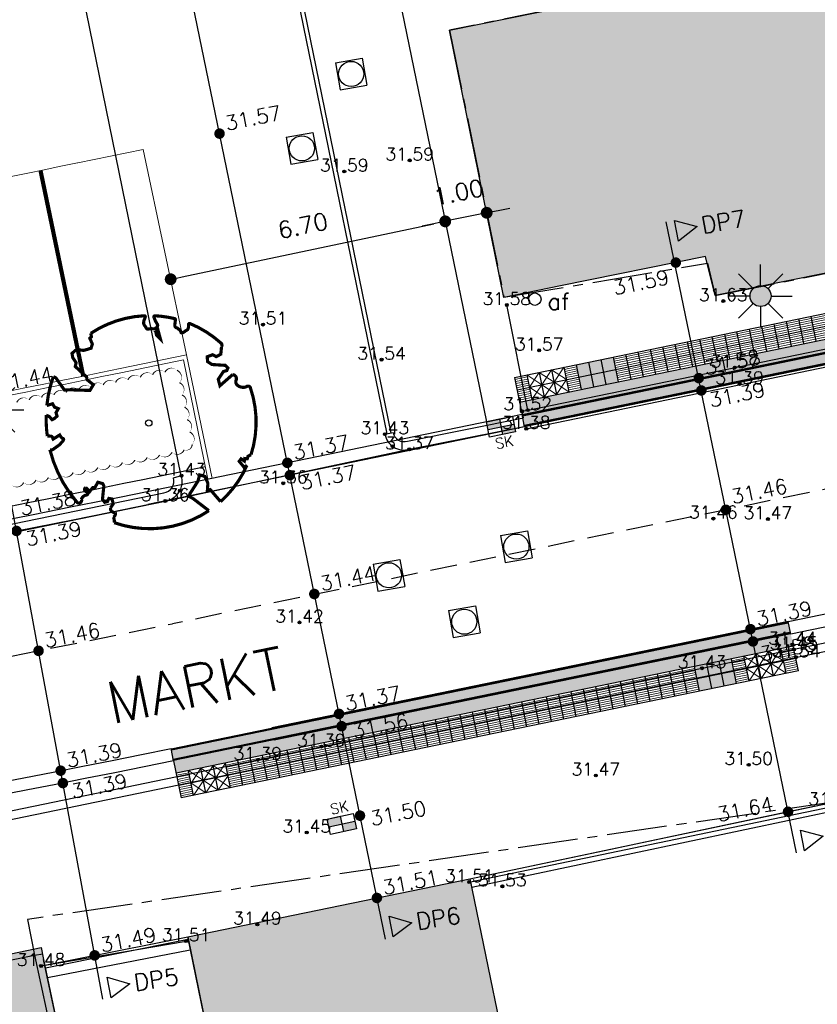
# Model space of a CAD drawing. Header units: metres. Extents: x 202952 to 203755, y 348879 to 349702.
# Tile 30 of 82: x 203264 to 203283, y 349342 to 349365. Entities that reach past the tile are written whole.
import ezdxf
from ezdxf.enums import TextEntityAlignment as Align

# ---------------------------------------------------------------- set-up
doc = ezdxf.new("R2010")
doc.units = ezdxf.units.M
for name, pattern in [('1-200 CENTER', [4.28625, 2.8575, -0.47625, 0.47625, -0.47625]), ('1-200 DASHDOT', [2.54, 1.27, -0.635, 0, -0.635]), ('1-200 HIDDEN', [0.9525, 0.635, -0.3175]), ('PH 1-1 STREEP', [2, 1, -1])]:
    doc.linetypes.add(name, pattern=pattern)
for name, color, linetype in [('bgt.onbegroeidterreindeel', 252, 'Continuous'), ('PH-BEST-BEBOUWING', 1, 'Continuous'), ('PH-BEST-BEBOUWING-ARCERING', 254, 'Continuous'), ('PH-BEST-KADASTRALE-GRENS', 240, '1-200 CENTER'), ('PH-BEST-STRAATNAAM-MAATVOERING', 7, 'Continuous'), ('PH-INM-HEKWERK', 6, '1-200 HEKWERK'), ('PH-INM-HOOGTE', 20, 'Continuous'), ('PH-INM-HOOGTEPUNT', 20, 'Continuous'), ('PH-INM-KANTVERHARDING', 253, 'Continuous'), ('PH-NIEUW BUSPERRON-ELLEMENTEN', 115, 'Continuous'), ('PH-NIEUW-AAND-DPROF', 1, 'Continuous'), ('PH-NIEUW-BAND-20-30', 115, 'Continuous'), ('PH-NIEUW-BLOKMARKERING BUSHALTE', 115, '1-200 HIDDEN'), ('PH-NIEUW-BUSPERRONBAND', 115, 'Continuous'), ('PH-NIEUW-HOOGTES', 170, 'Continuous'), ('PH-NIEUW-LICHTMAST-HOUT', 40, 'Continuous'), ('PH-NIEUW-LICHTMAST-KROMMAST', 40, 'Continuous'), ('PH-NIEUW-LICHTMAST-VERPLAATSEN', 40, 'Continuous'), ('PH-NIEUW-MAATVOERING', 2, 'Continuous'), ('PH-NIEUW-NATUURSTEEN-PLEIN', 115, 'Continuous'), ('PH-NIEUW-STRAATMEUBILAIR', 6, 'Continuous'), ('PH-ONTWERP-WEGAS', 2, '1-200 HIDDEN'), ('PH-RIO-KOLK', 7, 'Continuous'), ('PH-RIO-PUTRAND-AANBRENGEN', 7, 'Continuous')]:
    doc.layers.add(name, color=color, linetype=linetype)
for name, color, linetype, transparency in [('PH-BEST-INDACTIEF INGETEKEND', 35, '1-200 DASHDOT', 0.4), ('PH-NIEUW-AFSCHEIDING MATERIAAL PARKEERVAK', 115, 'PH 1-1 STREEP', 0.5), ('PH-NIEUW-BEPLANTING- OMRANDING', 115, 'Continuous', 0.5), ('PH-NIEUW-BEPLANTING-BOOM', 98, 'Continuous', 0.4), ('PH-NIEUW-BEPLANTING-HAAG', 115, '1-200 BLOKHAAG', 0.5)]:
    doc.layers.add(name, color=color, linetype=linetype, transparency=transparency)
for name, color, linetype, lineweight in [('PH-NIEUW-AFSCHEIDING PARKEERVAK MAATVOERING', 115, 'Continuous', 5), ('PH-NIEUW-GELEIDELIJNTEGELS', 115, 'Continuous', 13), ('PH-NIEUW-OPSLUITBAND-10', 115, 'Continuous', 18), ('PH-NIEUW-OPSLUITBAND-6', 115, 'Continuous', 30)]:
    doc.layers.add(name, color=color, linetype=linetype, lineweight=lineweight)
doc.styles.add('1-200', font='romans.shx', dxfattribs={"height": 0.4})
doc.styles.add('ISO', font='ISO')
doc.styles.add('RDL_MAATVOERING', font='romans.shx')
doc.styles.add('ROMANS', font='romans.shx')
doc.linetypes.add('1-200 BLOKHAAG', pattern='A,0,-0.035,[1,Gras.shx,S=5,R=0,X=0,Y=0.0025],-0.475', length=0.51)
doc.linetypes.add('1-200 HEKWERK', pattern='A,1.5,-0.4,["X",ROMANS,S=0.24,R=0,X=-0.275,Y=-0.12],-0.05', length=1.95)
doc.dimstyles.new('BEMATING200', dxfattribs={"dimtxt": 0.4, "dimasz": 0.28, "dimexe": 0.5, "dimexo": 0.1, "dimgap": 0.4, "dimtad": 1, "dimlfac": -0.1, "dimzin": 0, "dimdsep": 46, "dimtxsty": '1-200', "dimblk": 'DOT', "dimcen": 0.09, "dimclrd": 8, "dimclre": 8, "dimclrt": 256, "dimadec": 3, "dimazin": 0, "dimtfac": 1, "dimtmove": 2, "dimatfit": 3, "dimfxl": 1, "dimtolj": 1, "dimtzin": 0, "dimarcsym": 0})

# ---------------------------------------------------------------- blocks, each defined once
blk = doc.blocks.new('A$C6E307431')
blk.add_hatch(color=256).paths.add_polyline_path([(0.679, 0.51, 1), (0.821, 0.99, 1)])
at = {"color": 9, "flags": 128}
for points in [[(0.75, 1), (0.75, 1.5)], [(0.573, 0.927), (0.22, 1.28)], [(0.927, 0.927), (1.28, 1.28)], [(0.5, 0.75), (0, 0.75)], [(1, 0.75), (1.5, 0.75)], [(0.573, 0.573), (0.22, 0.22)], [(0.75, 0.5), (0.75, 0)], [(0.927, 0.573), (1.28, 0.22)]]:
    blk.add_lwpolyline(points, dxfattribs=at)
at = {"color": 9}
blk.add_circle((0.75, 0.75), 0.25, dxfattribs=at)
blk = doc.blocks.new('*U22')
at = {"const_width": 0.03}
blk.add_lwpolyline([(0.0865, 0.9424), (0.0882, 0.9444), (0.0899, 0.9462), (0.0915, 0.9478), (0.093, 0.9493), (0.0945, 0.9508), (0.096, 0.9523), (0.0974, 0.9539), (0.0989, 0.9558), (0.1003, 0.9579), (0.1016, 0.9604), (0.1026, 0.9635), (0.1033, 0.9672), (0.1035, 0.9716), (0.103, 0.9769), (0.1018, 0.9832), (0.0951, 1.0069, -0.52938), (0.1058, 1.0198, -0.087139), (0.4437, 0.9249, -0.372341), (0.4569, 0.8945), (0.4708, 0.8238), (0.436, 0.7892), (0.3984, 0.7971), (0.3534, 0.7633), (0.3706, 0.7205), (0.4172, 0.7055), (0.5424, 0.7342), (0.5729, 0.7174), (0.5699, 0.6905), (0.5414, 0.6729), (0.5154, 0.5883), (0.5486, 0.534), (0.6336, 0.6693, -0.504641), (0.6812, 0.6279, 0.331948), (0.7087, 0.5842, 0.282008), (0.7986, 0.6008), (0.7914, 0.597, -0.512156), (0.8325, 0.5967, -0.16076), (1.0189, -0.0112), (0.9955, -0.0338), (0.9953, -0.0588), (0.9724, -0.063), (0.9752, -0.0876), (0.9396, -0.0761), (0.9288, -0.1038), (0.9728, -0.1331), (0.9865, -0.1439), (1.0107, -0.1198, -0.106371), (0.8681, -0.5221), (0.7411, -0.4402), (0.7175, -0.4564), (0.7025, -0.389), (0.6572, -0.3347), (0.6047, -0.3352), (0.6059, -0.398), (0.5661, -0.5355), (0.5721, -0.5618), (0.601, -0.5659), (0.786, -0.6366, -0.236298), (-0.045, -1.0027, 0.159625), (-0.0694, -0.954, 0.350802), (-0.063, -0.9056, -0.504641), (-0.12, -0.8786), (-0.1061, -0.834), (-0.1295, -0.7925), (-0.1603, -0.7956), (-0.165, -0.8288), (-0.1884, -0.8423), (-0.2161, -0.8211), (-0.24, -0.695), (-0.2582, -0.6767), (-0.3044, -0.6782), (-0.3172, -0.733), (-0.3361, -0.7389), (-0.3538, -0.7846), (-0.4007, -0.7595, 0.733583), (-0.3835, -0.7945, -0.861625), (-0.374, -0.8255, 0.279978), (-0.4086, -0.8785), (-0.4072, -0.8805, -0.827056), (-0.4416, -0.9165, -0.116774), (-0.8304, -0.5113), (-0.8229, -0.5098), (-0.8167, -0.5081), (-0.8118, -0.5062), (-0.8079, -0.504), (-0.8049, -0.5018), (-0.8026, -0.4995), (-0.8009, -0.4972), (-0.7535, -0.4368), (-0.7525, -0.4347), (-0.7517, -0.4327), (-0.751, -0.4307), (-0.7503, -0.4287), (-0.7497, -0.4266), (-0.7489, -0.4245), (-0.7481, -0.4222), (-0.747, -0.4198), (-0.7457, -0.4171), (-0.7443, -0.4142), (-0.7427, -0.4112), (-0.741, -0.408), (-0.7394, -0.4048), (-0.7378, -0.4015), (-0.7364, -0.3982), (-0.7352, -0.3949), (-0.7342, -0.3918), (-0.7335, -0.3887), (-0.7331, -0.3858), (-0.733, -0.3831), (-0.7332, -0.3807), (-0.7336, -0.3786), (-0.7343, -0.3768), (-0.7353, -0.3754), (-0.7365, -0.3745), (-0.738, -0.3738), (-0.7397, -0.3735), (-0.7416, -0.3732), (-0.7436, -0.3731), (-0.7458, -0.3729), (-0.7481, -0.3725), (-0.7504, -0.372), (-0.7528, -0.3711), (-0.7552, -0.37), (-0.7577, -0.3686), (-0.7602, -0.367), (-0.7627, -0.3652), (-0.7653, -0.3633), (-0.7679, -0.3612), (-0.7706, -0.3591), (-0.7733, -0.357), (-0.776, -0.3548), (-0.7787, -0.3525), (-0.7813, -0.35), (-0.8299, -0.4057), (-0.8323, -0.403), (-0.8346, -0.4), (-0.8366, -0.3969), (-0.8385, -0.3935), (-0.8407, -0.3903), (-0.8438, -0.3875), (-0.8483, -0.3856), (-0.8548, -0.3849), (-0.8637, -0.3857), (-0.8758, -0.3885), (-0.8914, -0.3935, -0.040997), (-0.9582, -0.2054), (-0.9235, -0.2114), (-0.8925, -0.2313), (-0.876, -0.2163), (-0.8562, -0.1854), (-0.8752, -0.1563), (-0.8646, -0.1134), (-0.904, -0.1102), (-0.9304, -0.0846), (-0.9784, -0.116, -0.05814), (-0.9976, 0.1658), (-0.9704, 0.1604), (-0.8597, 0.0728), (-0.8119, 0.0894), (-0.6256, 0.1385), (-0.6098, 0.2), (-0.6818, 0.2287), (-0.6928, 0.2523), (-0.8243, 0.3168), (-0.8272, 0.3537), (-0.8716, 0.3914), (-0.8897, 0.428), (-0.8593, 0.4757), (-0.7915, 0.4863), (-0.7299, 0.5265), (-0.7292, 0.568), (-0.7676, 0.6133), (-0.7574, 0.6324), (-0.7726, 0.662, -0.13428), (-0.3328, 0.967, -0.541727), (-0.3193, 0.9566), (-0.3215, 0.9279), (-0.3211, 0.913), (-0.319, 0.9015), (-0.3158, 0.893), (-0.3116, 0.8867), (-0.307, 0.8821), (-0.3021, 0.8784), (-0.2974, 0.8752), (-0.2931, 0.8718), (-0.2892, 0.8684), (-0.2856, 0.865), (-0.2823, 0.8618), (-0.2791, 0.859), (-0.2759, 0.8567), (-0.2728, 0.8551), (-0.2695, 0.8543), (-0.266, 0.8545), (-0.2623, 0.8554), (-0.2585, 0.8569), (-0.2545, 0.8589), (-0.2505, 0.861), (-0.2463, 0.8633), (-0.2421, 0.8653), (-0.2379, 0.8671), (-0.2336, 0.8684), (-0.2294, 0.8693), (-0.2252, 0.87), (-0.2211, 0.8706), (-0.2171, 0.8712), (-0.2132, 0.8719), (-0.2096, 0.873), (-0.2061, 0.8744), (-0.2029, 0.8764), (-0.1999, 0.8789), (-0.1972, 0.8817), (-0.1947, 0.8848), (-0.1926, 0.8648), (-0.1881, 0.8597), (-0.1668, 0.8236), (-0.1221, 0.7992), (-0.1854, 0.9016), (-0.1842, 0.9047), (-0.1834, 0.9077), (-0.183, 0.9107), (-0.1832, 0.9136), (-0.1839, 0.9166), (-0.1854, 0.9195), (-0.1875, 0.9226), (-0.1905, 0.9258), (-0.1943, 0.9293), (-0.1988, 0.9333), (-0.2041, 0.9381), (-0.2099, 0.9438), (-0.2164, 0.9507), (-0.2235, 0.959), (-0.2399, 0.9802, -0.543104), (-0.2342, 0.9962, -0.046766), (-0.0468, 1.0235, -0.385168), (-0.0363, 1.0149), (-0.0305, 0.9765), (-0.0276, 0.9645), (-0.0243, 0.9561), (-0.0208, 0.9506), (-0.017, 0.9475), (-0.0132, 0.9459), (-0.0093, 0.9454), (-0.0055, 0.9452), (-0.0017, 0.9448), (0.0019, 0.9441), (0.0054, 0.9431), (0.0088, 0.942), (0.0122, 0.9407), (0.0154, 0.9393), (0.0186, 0.9379), (0.0217, 0.9364), (0.0248, 0.935), (0.0278, 0.9335), (0.0307, 0.9321), (0.0334, 0.9306), (0.036, 0.9291), (0.0383, 0.9275), (0.0404, 0.9259), (0.0422, 0.9241), (0.0438, 0.9223), (0.0451, 0.9204), (0.0462, 0.9185), (0.0473, 0.9168), (0.0483, 0.9152), (0.0494, 0.9138), (0.0506, 0.9128), (0.0521, 0.9121), (0.0537, 0.9118), (0.0556, 0.912), (0.0577, 0.9126), (0.06, 0.9135), (0.0623, 0.9148), (0.0647, 0.9165), (0.0672, 0.9184), (0.0696, 0.9207), (0.0719, 0.9232), (0.0742, 0.926), (0.0765, 0.9288), (0.0787, 0.9318), (0.0807, 0.9346), (0.0827, 0.9374), (0.0847, 0.94)], format="xyb", close=True, dxfattribs=at)
blk.add_circle((0, 0), 0.03)
blk = doc.blocks.new('Afvalbak')
blk.add_circle((0, 0), 0.15)
at = {"style": 'RDL_MAATVOERING'}
blk.add_text('af', height=0.4, dxfattribs=at).set_placement((0.302, -0.254))
blk = doc.blocks.new('houten lichtmast')
at = {"layer": 'PH-NIEUW-LICHTMAST-HOUT'}
blk.add_hatch(color=256, dxfattribs=at).paths.add_polyline_path([(0.679, 0.51, 1), (0.821, 0.99, 1)])
at = {"layer": 'PH-NIEUW-LICHTMAST-KROMMAST', "color": 9, "flags": 128}
for points in [[(0.75, 1), (0.75, 1.5)], [(0.573, 0.927), (0.22, 1.28)], [(0.927, 0.927), (1.28, 1.28)], [(0.5, 0.75), (0, 0.75)], [(1, 0.75), (1.5, 0.75)], [(0.573, 0.573), (0.22, 0.22)], [(0.75, 0.5), (0.75, 0)], [(0.927, 0.573), (1.28, 0.22)]]:
    blk.add_lwpolyline(points, dxfattribs=at)
at = {"layer": 'PH-NIEUW-LICHTMAST-KROMMAST', "color": 9}
blk.add_circle((0.75, 0.75), 0.25, dxfattribs=at)
blk = doc.blocks.new('MARKER', base_point=(45, 10))
at = {"color": 0}
for radius in [0.35, 0.25]:
    blk.add_circle((45, 10), radius, dxfattribs=at)
at = {"color": 0, "style": 'ISO'}
blk.add_attdef('MARKER', (45.6, 10), '', height=0.9, dxfattribs=at)
blk = doc.blocks.new('*U41')
h = blk.add_hatch(color=256)
h.paths.add_polyline_path([(0, 0.374), (-0.315, 0.374), (-0.315, 0.187), (0, 0.187)])
h.paths.add_polyline_path([(0, 0.187), (0, 0), (0.315, 0), (0.315, 0.187)])
blk.add_lwpolyline([(0.315, 0), (-0.315, 0), (-0.315, 0.374), (0.315, 0.374)], close=True)
for points in [[(-0.315, 0.374), (0, 0.374), (0, 0)], [(-0.315, 0.187), (0.315, 0.187)]]:
    blk.add_lwpolyline(points)
at = {"style": 'ROMANS'}
blk.add_attdef('SK', (-0.193, 0.454), '', height=0.25, dxfattribs=at)
blk = doc.blocks.new('*U36')
h = blk.add_hatch(color=256)
h.paths.add_polyline_path([(0, 0.374), (-0.315, 0.374), (-0.315, 0.187), (0, 0.187)])
h.paths.add_polyline_path([(0, 0.187), (0, 0), (0.315, 0), (0.315, 0.187)])
blk.add_lwpolyline([(0.315, 0), (-0.315, 0), (-0.315, 0.374), (0.315, 0.374)], close=True)
for points in [[(-0.315, 0.374), (0, 0.374), (0, 0)], [(-0.315, 0.187), (0.315, 0.187)]]:
    blk.add_lwpolyline(points)
at = {"style": 'ROMANS'}
blk.add_attdef('SK', (-0.214, -0.31), '', height=0.25, dxfattribs=at)
blk = doc.blocks.new('_Dot')
at = {"color": 0, "linetype": 'ByBlock', "lineweight": -2}
blk.add_line((-0.5, 0), (-1, 0), dxfattribs=at)
at = {"color": 0, "linetype": 'ByBlock', "const_width": 0.5}
blk.add_lwpolyline([(-0.25, 0, 1), (0.25, 0, 1)], format="xyb", close=True, dxfattribs=at)
blk = doc.blocks.new('*D78')
at = {"layer": 'Defpoints', "color": 0, "transparency": 16777216}
for p in [(203274.252, 349360.656), (203274.252, 349360.656), (203267.715, 349359.28)]:
    blk.add_point(p, dxfattribs=at)
at = {"layer": 'PH-NIEUW-MAATVOERING', "color": 8, "lineweight": -2, "transparency": 16777216}
blk.add_line((203267.989, 349359.337), (203273.978, 349360.598), dxfattribs=at)
at = {"layer": 'PH-NIEUW-MAATVOERING', "color": 8, "lineweight": -2, "transparency": 16777216, "xscale": 0.28, "yscale": 0.28, "zscale": 0.28}
for p, rotation in [((203274.252, 349360.656), 11.88893688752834), ((203267.715, 349359.28), 191.8889368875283)]:
    blk.add_blockref('_Dot', p, dxfattribs=dict(at, rotation=rotation))
at = {"layer": 'PH-NIEUW-MAATVOERING', "transparency": 16777216, "insert": (203270.86, 349360.555), "char_height": 0.4, "attachment_point": 5, "rotation": 11.8889, "style": '1-200'}
blk.add_mtext('\\A1;6.70', dxfattribs=at)
blk = doc.blocks.new('*D79')
at = {"layer": 'Defpoints', "color": 0, "transparency": 16777216}
for p in [(203275.238, 349360.864), (203274.251, 349360.66), (203274.252, 349360.659)]:
    blk.add_point(p, dxfattribs=at)
at = {"layer": 'PH-NIEUW-MAATVOERING', "color": 8, "lineweight": -2, "transparency": 16777216}
for p, q in [((203275.238, 349360.862), (203274.252, 349360.659)), ((203275.513, 349360.919), (203275.787, 349360.975)), ((203273.977, 349360.602), (203273.703, 349360.546))]:
    blk.add_line(p, q, dxfattribs=at)
at = {"layer": 'PH-NIEUW-MAATVOERING', "color": 8, "lineweight": -2, "transparency": 16777216, "xscale": 0.28, "yscale": 0.28, "zscale": 0.28}
for p, rotation in [((203275.238, 349360.862), 191.6376461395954), ((203274.252, 349360.659), 11.63764613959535)]:
    blk.add_blockref('_Dot', p, dxfattribs=dict(at, rotation=rotation))
at = {"layer": 'PH-NIEUW-MAATVOERING', "transparency": 16777216, "insert": (203274.565, 349361.349), "char_height": 0.4, "attachment_point": 5, "rotation": 11.6376, "style": '1-200'}
blk.add_mtext('\\A1;1.00', dxfattribs=at)
blk = doc.blocks.new('*U26')
for p, q in [((-0.325, 0.325), (-0.325, -0.325)), ((-0.325, 0.325), (0.325, 0.325)), ((0.325, 0.325), (0.325, -0.325)), ((-0.325, -0.325), (0.325, -0.325))]:
    blk.add_line(p, q)
blk.add_circle((0, 0), 0.3)

msp = doc.modelspace()

# ---------------------------------------------------------------- hatches: boundary and pattern name
at = {"layer": 'PH-BEST-BEBOUWING-ARCERING'}
for points in [[(203275.65, 349358.848), (203274.35, 349365.21), (203276.472, 349365.639), (203277.045, 349365.755), (203279.15, 349366.18), (203277.8, 349372.87), (203280.62, 349373.44), (203279.99, 349376.52), (203283.941, 349377.324), (203284.56, 349374.24), (203287.4, 349374.81), (203287.62, 349373.71), (203287.62, 349373.712), (203290.04, 349361.96), (203290.23, 349360.82), (203280.68, 349358.89), (203280.45, 349359.82), (203276.995, 349359.12)], [(203274.84, 349345.01), (203268.12, 349343.63), (203269.33, 349337.75), (203270.222, 349333.366), (203266.232, 349332.732), (203267.903, 349321.624), (203273.375, 349322.589), (203271.751, 349333.427), (203272.805, 349333.718), (203272.234, 349336.5), (203275.718, 349337.254), (203276.348, 349337.391), (203276.05, 349339.13), (203275.974, 349339.501)], [(203265.86, 349337.51), (203264.691, 349343.091), (203264.63, 349343.38), (203259.876, 349342.382), (203259.534, 349342.311), (203256.906, 349341.759), (203253.413, 349341.026), (203257.336, 349322.349), (203258.057, 349318.988), (203259.492, 349312.081), (203268.341, 349313.89), (203268.629, 349313.949), (203266.4, 349324.737), (203264.729, 349332.822), (203266.589, 349333.378)]]:
    msp.add_hatch(color=256, dxfattribs=at).paths.add_polyline_path(points)
at = {"layer": 'PH-NIEUW BUSPERRON-ELLEMENTEN'}
h = msp.add_hatch(color=142, dxfattribs=at)
h.dxf.hatch_style = 1
h.paths.add_polyline_path([(203278.251, 349357.427), (203277.37, 349357.246), (203277.491, 349356.658), (203278.372, 349356.84)])
h = msp.add_hatch(color=142, dxfattribs=at)
h.dxf.hatch_style = 1
h.paths.add_polyline_path([(203280.307, 349349.479), (203281.189, 349349.66), (203281.068, 349350.248), (203280.186, 349350.066)])

# ---------------------------------------------------------------- linework, layer by layer
at = {"layer": 'bgt.onbegroeidterreindeel'}
for p, q in [((203282.383, 349346.601), (203283.8, 349346.9)), ((203278.899, 349345.866), (203282.383, 349346.601)), ((203278.196, 349345.718), (203278.899, 349345.866)), ((203276.645, 349345.391), (203278.196, 349345.718)), ((203268.12, 349343.63), (203269.33, 349337.75)), ((203265.86, 349337.51), (203264.691, 349343.091))]:
    msp.add_line(p, q, dxfattribs=at)
at = {"layer": 'PH-BEST-BEBOUWING'}
msp.add_line((203274.84, 349345.01), (203276.645, 349345.391), dxfattribs=at)
for points in [[(203275.65, 349358.848), (203274.35, 349365.21), (203276.472, 349365.639), (203277.045, 349365.755), (203279.15, 349366.18), (203277.8, 349372.87), (203280.62, 349373.44), (203279.99, 349376.52), (203283.941, 349377.324), (203284.56, 349374.24), (203287.4, 349374.81), (203287.62, 349373.71), (203289.86, 349374.16), (203292.22, 349362.43), (203290.04, 349361.96), (203290.23, 349360.82), (203280.68, 349358.89), (203280.45, 349359.82), (203276.995, 349359.12), (203275.65, 349358.848)], [(203276.05, 349339.13), (203276.348, 349337.391), (203275.718, 349337.254), (203272.234, 349336.5), (203272.805, 349333.718), (203271.751, 349333.427), (203273.375, 349322.589), (203267.903, 349321.624), (203266.232, 349332.732), (203270.222, 349333.366), (203269.33, 349337.75), (203268.12, 349343.63), (203274.84, 349345.01), (203275.974, 349339.501), (203276.05, 349339.13)], [(203253.413, 349341.026), (203256.906, 349341.759), (203259.534, 349342.311), (203259.876, 349342.382), (203264.63, 349343.38), (203264.691, 349343.091), (203265.86, 349337.51), (203266.589, 349333.378), (203264.729, 349332.822), (203266.4, 349324.737), (203268.629, 349313.949), (203268.341, 349313.89), (203259.492, 349312.081), (203258.057, 349318.988), (203257.336, 349322.349), (203253.413, 349341.026)]]:
    msp.add_lwpolyline(points, close=True, dxfattribs=at)
for points in [[(203274.84, 349345.01), (203283.8, 349346.9)], [(203274.881, 349344.814), (203283.829, 349346.703)]]:
    msp.add_lwpolyline(points, dxfattribs=at)
at = {"layer": 'PH-BEST-INDACTIEF INGETEKEND', "linetype": '1-200 BLOKHAAG', "flags": 128}
msp.add_lwpolyline([(203264.78, 349342.665), (203268.183, 349343.324)], dxfattribs=at)
at = {"layer": 'PH-BEST-KADASTRALE-GRENS', "ltscale": 0.5}
for p, q in [((203253.41, 349341.043), (203264.477, 349343.191)), ((203264.477, 349343.191), (203264.669, 349343.229))]:
    msp.add_line(p, q, dxfattribs=at)
for points in [[(203279.15, 349366.18), (203274.35, 349365.21), (203275.65, 349358.85), (203280.498, 349359.666), (203280.68, 349358.89), (203290.23, 349360.82), (203290.04, 349361.96), (203292.22, 349362.43), (203289.86, 349374.16), (203287.62, 349373.71), (203287.4, 349374.81), (203284.56, 349374.24), (203283.97, 349377.33), (203279.99, 349376.52), (203280.62, 349373.44), (203277.8, 349372.87), (203279.15, 349366.18)], [(203283.763, 349346.877), (203264.305, 349344.046), (203264.477, 349343.191)], [(203264.477, 349343.191), (203266.589, 349333.378), (203264.729, 349332.822), (203267.107, 349321.312)], [(203268.049, 349321.463), (203266.293, 349332.632), (203266.821, 349332.743), (203264.669, 349343.229)]]:
    msp.add_lwpolyline(points, dxfattribs=at)
at = {"layer": 'PH-INM-HEKWERK', "flags": 128}
msp.add_lwpolyline([(203274.854, 349344.941), (203283.814, 349346.805)], dxfattribs=at)
at = {"layer": 'PH-INM-KANTVERHARDING'}
for p, q in [((203272.814, 349355.593), (203273.011, 349355.631)), ((203267.587, 349354.002), (203273.398, 349355.233)), ((203267.781, 349354.551), (203267.973, 349354.606))]:
    msp.add_line(p, q, dxfattribs=at)
at = {"layer": 'PH-INM-KANTVERHARDING', "flags": 128}
for points in [[(203268.893, 349374.862), (203270.806, 349365.63), (203272.859, 349355.601)], [(203268.991, 349374.882), (203270.904, 349365.65), (203272.957, 349355.62)], [(203258.323, 349352.708), (203256.696, 349360.47), (203255.242, 349367.195), (203265.001, 349369.065), (203267.957, 349354.601)], [(203276.214, 349356.165), (203284.278, 349357.819), (203294.024, 349359.769)], [(203276.179, 349355.723), (203284.361, 349357.407), (203294.107, 349359.357)], [(203264.629, 349342.936), (203268.082, 349343.529)]]:
    msp.add_lwpolyline(points, dxfattribs=at)
for points in [[(203273.011, 349355.631, 0.445715), (203273.35, 349355.428), (203276.118, 349355.98), (203276.079, 349356.137), (203276.214, 349356.165), (203275.718, 349358.668)], [(203272.814, 349355.593, 0.438251), (203273.398, 349355.233), (203276.167, 349355.786), (203276.179, 349355.723)], [(203258.378, 349352.612, 0.431999), (203258.929, 349352.224), (203267.587, 349354.002, 0.451135), (203267.973, 349354.606)], [(203258.576, 349352.64, 0.431846), (203258.889, 349352.42), (203267.552, 349354.199, 0.4556), (203267.781, 349354.551, 0.195472)], [(203217.025, 349334.585, -0.461272), (203221.482, 349340.772), (203226.933, 349341.138, 0.012257), (203241.12, 349342.292, 0.014651), (203246.946, 349343.132, 0.014836), (203252.785, 349344.328), (203259.827, 349345.789), (203269.789, 349347.841), (203280.366, 349350.022), (203291.686, 349352.366, -0.40296), (203292.316, 349351.992)], [(203217.155, 349334.634), (203217.215, 349334.649, -0.460144), (203221.497, 349340.573), (203226.945, 349340.939, 0.012257), (203241.142, 349342.093, 0.014653), (203246.98, 349342.935, 0.014829), (203252.828, 349344.133), (203259.868, 349345.593), (203269.829, 349347.645), (203280.406, 349349.826), (203291.73, 349352.171, -0.404918), (203292.123, 349351.939, -0.210866)]]:
    msp.add_lwpolyline(points, format="xyb", dxfattribs=at)
at = {"layer": 'PH-NIEUW BUSPERRON-ELLEMENTEN'}
for points in [[(203275.9, 349356.943), (203290.592, 349359.969)], [(203275.961, 349356.649), (203290.653, 349359.675)], [(203276.021, 349356.355), (203290.713, 349359.381)], [(203282.071, 349358.214), (203282.192, 349357.626)], [(203282.365, 349358.274), (203282.486, 349357.687)], [(203282.659, 349358.335), (203282.78, 349357.747)], [(203282.952, 349358.395), (203283.073, 349357.808)], [(203280.896, 349357.972), (203281.017, 349357.384)], [(203281.189, 349358.032), (203281.31, 349357.445)], [(203281.483, 349358.093), (203281.604, 349357.505)], [(203281.777, 349358.153), (203281.898, 349357.566)], [(203279.72, 349357.73), (203279.841, 349357.142)], [(203280.014, 349357.79), (203280.135, 349357.203)], [(203280.308, 349357.851), (203280.429, 349357.263)], [(203280.602, 349357.911), (203280.723, 349357.324)], [(203278.545, 349357.488), (203278.666, 349356.9)], [(203278.839, 349357.548), (203278.96, 349356.961)], [(203279.133, 349357.609), (203279.254, 349357.021)], [(203279.426, 349357.669), (203279.547, 349357.082)], [(203277.37, 349357.246), (203277.491, 349356.658)], [(203277.663, 349357.306), (203277.784, 349356.719)], [(203277.957, 349357.367), (203278.078, 349356.779)], [(203278.251, 349357.427), (203278.372, 349356.84)], [(203276.194, 349357.004), (203276.315, 349356.416)], [(203276.488, 349357.064), (203276.609, 349356.476)], [(203276.782, 349357.125), (203276.903, 349356.537)], [(203277.076, 349357.185), (203277.197, 349356.597)], [(203275.9, 349356.943), (203276.021, 349356.355)], [(203276.021, 349356.355), (203276.082, 349356.062)], [(203282.537, 349350.55), (203267.845, 349347.525)], [(203282.364, 349349.902), (203282.243, 349350.49)], [(203282.658, 349349.963), (203282.537, 349350.55)], [(203282.597, 349350.257), (203267.906, 349347.231)], [(203281.189, 349349.66), (203281.068, 349350.248)], [(203281.483, 349349.721), (203281.361, 349350.308)], [(203281.776, 349349.781), (203281.655, 349350.369)], [(203282.07, 349349.842), (203281.949, 349350.429)], [(203282.658, 349349.963), (203267.966, 349346.937)], [(203280.013, 349349.418), (203279.892, 349350.006)], [(203280.307, 349349.479), (203280.186, 349350.066)], [(203280.601, 349349.539), (203280.48, 349350.127)], [(203280.895, 349349.6), (203280.774, 349350.187)], [(203278.838, 349349.176), (203278.717, 349349.764)], [(203279.132, 349349.237), (203279.011, 349349.824)], [(203279.426, 349349.297), (203279.305, 349349.885)], [(203279.72, 349349.358), (203279.599, 349349.945)], [(203277.663, 349348.934), (203277.542, 349349.522)], [(203277.957, 349348.994), (203277.836, 349349.582)], [(203278.25, 349349.055), (203278.129, 349349.643)], [(203278.544, 349349.115), (203278.423, 349349.703)], [(203276.487, 349348.692), (203276.366, 349349.28)], [(203276.781, 349348.752), (203276.66, 349349.34)], [(203277.075, 349348.813), (203276.954, 349349.401)], [(203277.369, 349348.873), (203277.248, 349349.461)], [(203275.312, 349348.45), (203275.191, 349349.037)], [(203275.606, 349348.51), (203275.485, 349349.098)], [(203275.9, 349348.571), (203275.779, 349349.159)], [(203276.194, 349348.631), (203276.073, 349349.219)], [(203274.137, 349348.208), (203274.016, 349348.795)], [(203274.431, 349348.268), (203274.31, 349348.856)], [(203274.724, 349348.329), (203274.603, 349348.916)], [(203275.018, 349348.389), (203274.897, 349348.977)], [(203273.255, 349348.026), (203273.134, 349348.614)], [(203273.549, 349348.087), (203273.428, 349348.674)], [(203273.843, 349348.147), (203273.722, 349348.735)], [(203272.08, 349347.784), (203271.959, 349348.372)], [(203272.374, 349347.845), (203272.253, 349348.432)], [(203272.668, 349347.905), (203272.547, 349348.493)], [(203272.961, 349347.966), (203272.84, 349348.553)], [(203270.905, 349347.542), (203270.784, 349348.13)], [(203271.198, 349347.603), (203271.077, 349348.19)], [(203271.492, 349347.663), (203271.371, 349348.251)], [(203271.786, 349347.724), (203271.665, 349348.311)], [(203269.729, 349347.3), (203269.608, 349347.888)], [(203270.023, 349347.361), (203269.902, 349347.948)], [(203270.317, 349347.421), (203270.196, 349348.009)], [(203270.611, 349347.482), (203270.49, 349348.069)], [(203267.785, 349347.818), (203267.966, 349346.937)], [(203268.554, 349347.058), (203268.433, 349347.646)], [(203268.848, 349347.118), (203268.727, 349347.706)], [(203269.142, 349347.179), (203269.021, 349347.767)], [(203269.435, 349347.239), (203269.314, 349347.827)], [(203268.26, 349346.997), (203268.139, 349347.585)]]:
    msp.add_lwpolyline(points, dxfattribs=at)
at = {"layer": 'PH-NIEUW-AAND-DPROF'}
for points in [[(203271.138, 349351.776), (203266.205, 349375.729)], [(203266.097, 349342.146), (203264.57, 349350.438), (203260.127, 349374.562)], [(203282.614, 349345.628), (203280.932, 349353.793), (203279.508, 349360.649)], [(203272.827, 349343.576), (203271.138, 349351.776)]]:
    msp.add_lwpolyline(points, dxfattribs=at)
at = {"layer": 'PH-NIEUW-AAND-DPROF', "color": 7}
for points in [[(203280.246, 349360.534), (203279.807, 349360.189), (203279.706, 349360.679)], [(203283.247, 349346.022), (203282.807, 349345.678), (203282.707, 349346.168)], [(203273.455, 349343.967), (203273.008, 349343.632), (203272.918, 349344.124)], [(203266.741, 349342.511), (203266.295, 349342.176), (203266.204, 349342.668)]]:
    msp.add_lwpolyline(points, close=True, dxfattribs=at)
at = {"layer": 'PH-NIEUW-AFSCHEIDING MATERIAAL PARKEERVAK', "ltscale": 0.2, "transparency": 33554687, "const_width": 0.1}
msp.add_lwpolyline([(203264.616, 349361.869), (203265.634, 349356.974)], dxfattribs=at)
at = {"layer": 'PH-NIEUW-AFSCHEIDING PARKEERVAK MAATVOERING', "lineweight": 13}
msp.add_line((203267.064, 349362.372), (203265.501, 349362.05), dxfattribs=at)
msp.add_lwpolyline([(203267.064, 349362.372), (203268.094, 349357.48)], dxfattribs=at)
msp.add_arc((203186.486, 349745.698), 391.7, 277.8486, 281.63765, dxfattribs=at)
at = {"layer": 'PH-NIEUW-BAND-20-30'}
msp.add_line((203276.142, 349355.768), (203267.175, 349353.921), dxfattribs=at)
msp.add_lwpolyline([(203342.108, 349370.863), (203382.767, 349362.242), (203382.705, 349361.949), (203342.046, 349370.57, 0.307221), (203336.119, 349368.153, -0.197567), (203322.75, 349359.139), (203282.478, 349350.834), (203282.416, 349351.138), (203322.689, 349359.433, 0.197567), (203335.869, 349368.319, -0.307221), (203342.108, 349370.863)], format="xyb", close=True, dxfattribs=at)
for points in [[(203276.082, 349356.062), (203267.115, 349354.215, -0.036433), (203209.435, 349346.657)], [(203267.785, 349347.819, -0.028188), (203222.514, 349341.199)]]:
    msp.add_lwpolyline(points, format="xyb", dxfattribs=at)
for points in [[(203276.142, 349355.768), (203276.082, 349356.062)], [(203267.785, 349347.818), (203267.724, 349348.112)]]:
    msp.add_lwpolyline(points, dxfattribs=at)
for radius, start, end in [(400, 273.29144, 281.63765), (405.8, 275.08974, 281.54814)]:
    msp.add_arc((203186.486, 349745.698), radius, start, end, dxfattribs=at)
at = {"layer": 'PH-NIEUW-BEPLANTING- OMRANDING'}
msp.add_lwpolyline([(203263.92, 349354.386, 0, 0.03, 0.520567), (203264.215, 349354.444, 0, 0.03, 0.520567), (203264.509, 349354.503, 0, 0.03, 0.520567), (203264.803, 349354.562, 0, 0.03, 0.520567), (203265.097, 349354.621, 0, 0.03, 0.520567), (203265.391, 349354.68, 0, 0.03, 0.520567), (203265.685, 349354.739, 0, 0.03, 0.520567), (203265.979, 349354.799, 0, 0.03, 0.520567), (203266.273, 349354.859, 0, 0.03, 0.520567), (203266.567, 349354.919, 0, 0.03, 0.520567), (203266.861, 349354.979, 0, 0.03, 0.520567), (203267.155, 349355.04, 0, 0.03, 0.520567), (203267.449, 349355.1, 0, 0.03, 0.520567), (203267.743, 349355.161, 0, 0.03, 0.520567), (203268.036, 349355.221, 0, 0.03, 0.520567), (203268.227, 349355.35, 0, 0.03, 0.520567), (203268.166, 349355.644, 0, 0.03, 0.520567), (203268.106, 349355.938, 0, 0.03, 0.520567), (203268.045, 349356.232, 0, 0.03, 0.520567), (203267.985, 349356.525, 0, 0.03, 0.520567), (203267.924, 349356.819, 0, 0.03, 0.520567), (203267.864, 349357.113, 0, 0.03, 0.520567), (203267.579, 349357.067, 0, 0.03, 0.520567), (203267.285, 349357.007, 0, 0.03, 0.520567), (203266.992, 349356.946, 0, 0.03, 0.520567), (203266.698, 349356.886, 0, 0.03, 0.520567), (203266.404, 349356.825, 0, 0.03, 0.520567), (203266.11, 349356.765, 0, 0.03, 0.520567), (203265.816, 349356.705, 0, 0.03, 0.520567), (203265.522, 349356.645, 0, 0.03, 0.520567), (203265.228, 349356.585, 0, 0.03, 0.520567), (203264.934, 349356.526, 0, 0.03, 0.520567), (203264.64, 349356.467, 0, 0.03, 0.520567), (203264.346, 349356.408, 0, 0.03, 0.520567), (203264.052, 349356.349, 0, 0.03, 0.520567)], format="xyseb", dxfattribs=at)
at = {"layer": 'PH-NIEUW-BEPLANTING-HAAG', "ltscale": 1.3, "flags": 128}
msp.add_lwpolyline([(203268.541, 349354.815), (203267.054, 349354.509, -0.018573), (203237.736, 349349.599)], format="xyb", dxfattribs=at)
at = {"layer": 'PH-NIEUW-BLOKMARKERING BUSHALTE', "linetype": 'PH 1-1 STREEP', "ltscale": 0.3, "const_width": 0.3, "flags": 128}
for points in [[(203276.052, 349356.209), (203290.743, 349359.234)], [(203282.507, 349350.697), (203267.815, 349347.671)]]:
    msp.add_lwpolyline(points, dxfattribs=at)
at = {"layer": 'PH-NIEUW-BUSPERRONBAND', "const_width": 0.2}
for points in [[(203276.112, 349355.915), (203290.804, 349358.94)], [(203282.446, 349350.991), (203267.754, 349347.965)]]:
    msp.add_lwpolyline(points, dxfattribs=at)
at = {"layer": 'PH-NIEUW-BUSPERRONBAND', "color": 178, "const_width": 0.05}
for points in [[(203276.087, 349356.037), (203290.779, 349359.063)], [(203290.829, 349358.818), (203276.137, 349355.792)], [(203282.421, 349351.114), (203267.729, 349348.088)], [(203282.471, 349350.869), (203267.78, 349347.843)]]:
    msp.add_lwpolyline(points, dxfattribs=at)
at = {"layer": 'PH-NIEUW-BUSPERRONBAND', "color": 178}
for points in [[(203276.082, 349356.062), (203290.774, 349359.087)], [(203290.834, 349358.794), (203276.142, 349355.768)], [(203282.416, 349351.138), (203270.121, 349348.606)], [(203282.476, 349350.844), (203270.182, 349348.312)]]:
    msp.add_lwpolyline(points, dxfattribs=at)
at = {"layer": 'PH-NIEUW-GELEIDELIJNTEGELS', "ltscale": 0.5}
for points in [[(203278.261, 349357.378), (203289.427, 349359.678)], [(203278.271, 349357.329), (203289.437, 349359.629)], [(203278.281, 349357.28), (203289.447, 349359.58)], [(203278.291, 349357.231), (203289.457, 349359.531)], [(203278.301, 349357.182), (203289.467, 349359.482)], [(203278.322, 349357.084), (203289.487, 349359.384)], [(203278.332, 349357.035), (203289.497, 349359.335)], [(203278.342, 349356.986), (203289.507, 349359.286)], [(203278.352, 349356.938), (203289.518, 349359.237)], [(203278.362, 349356.889), (203289.528, 349359.188)], [(203276.194, 349357.004), (203276.549, 349356.77), (203276.782, 349357.125), (203277.136, 349356.891), (203276.903, 349356.537), (203276.549, 349356.77), (203276.315, 349356.416)], [(203276.255, 349356.71), (203276.488, 349357.064), (203276.842, 349356.831), (203277.076, 349357.185)], [(203277.086, 349357.136), (203277.38, 349357.197)], [(203277.096, 349357.087), (203277.39, 349357.148)], [(203277.106, 349357.038), (203277.4, 349357.099)], [(203277.116, 349356.989), (203277.41, 349357.05)], [(203277.126, 349356.94), (203277.42, 349357.001)], [(203275.91, 349356.894), (203276.204, 349356.955)], [(203275.921, 349356.845), (203276.214, 349356.906)], [(203275.931, 349356.796), (203276.224, 349356.857)], [(203275.941, 349356.747), (203276.235, 349356.808)], [(203275.951, 349356.698), (203276.245, 349356.759)], [(203276.255, 349356.71), (203276.609, 349356.476), (203276.842, 349356.831), (203277.197, 349356.597)], [(203277.146, 349356.842), (203277.44, 349356.903)], [(203277.156, 349356.793), (203277.45, 349356.854)], [(203277.166, 349356.744), (203277.46, 349356.805)], [(203275.971, 349356.6), (203276.265, 349356.661)], [(203275.981, 349356.551), (203276.275, 349356.612)], [(203275.991, 349356.502), (203276.285, 349356.563)], [(203277.177, 349356.695), (203277.47, 349356.756)], [(203277.187, 349356.646), (203277.48, 349356.707)], [(203276.001, 349356.453), (203276.295, 349356.514)], [(203276.011, 349356.404), (203276.305, 349356.465)], [(203282.364, 349349.902), (203282.01, 349350.136), (203281.776, 349349.781), (203281.422, 349350.014), (203281.655, 349350.369), (203282.01, 349350.136), (203282.243, 349350.49)], [(203282.547, 349350.501), (203282.253, 349350.441)], [(203282.557, 349350.452), (203282.263, 349350.392)], [(203281.372, 349350.259), (203281.078, 349350.199)], [(203281.382, 349350.21), (203281.088, 349350.15)], [(203282.304, 349350.196), (203281.949, 349350.429), (203281.716, 349350.075), (203281.361, 349350.308)], [(203282.567, 349350.403), (203282.273, 349350.343)], [(203282.577, 349350.355), (203282.283, 349350.294)], [(203282.587, 349350.306), (203282.293, 349350.245)], [(203282.607, 349350.208), (203282.314, 349350.147)], [(203280.196, 349350.017), (203269.031, 349347.718)], [(203280.206, 349349.968), (203269.041, 349347.669)], [(203281.392, 349350.161), (203281.098, 349350.101)], [(203281.402, 349350.112), (203281.108, 349350.052)], [(203281.412, 349350.063), (203281.118, 349350.003)], [(203281.432, 349349.966), (203281.138, 349349.905)], [(203282.304, 349350.196), (203282.07, 349349.842), (203281.716, 349350.075), (203281.483, 349349.721)], [(203282.618, 349350.159), (203282.324, 349350.098)], [(203282.628, 349350.11), (203282.334, 349350.049)], [(203282.638, 349350.061), (203282.344, 349350)], [(203282.648, 349350.012), (203282.354, 349349.951)], [(203280.216, 349349.919), (203269.051, 349347.62)], [(203280.227, 349349.87), (203269.061, 349347.571)], [(203280.237, 349349.821), (203269.071, 349347.522)], [(203281.442, 349349.917), (203281.148, 349349.856)], [(203281.452, 349349.868), (203281.158, 349349.807)], [(203281.462, 349349.819), (203281.169, 349349.758)], [(203281.472, 349349.77), (203281.179, 349349.709)], [(203280.257, 349349.723), (203269.091, 349347.424)], [(203280.267, 349349.674), (203269.101, 349347.375)], [(203280.277, 349349.626), (203269.111, 349347.326)], [(203280.287, 349349.577), (203269.121, 349347.277)], [(203280.297, 349349.528), (203269.131, 349347.228)], [(203268.26, 349346.997), (203268.493, 349347.352), (203268.848, 349347.118), (203269.081, 349347.473), (203268.727, 349347.706), (203268.493, 349347.352), (203268.139, 349347.585)], [(203269.142, 349347.179), (203268.787, 349347.412), (203268.554, 349347.058), (203268.2, 349347.291), (203268.433, 349347.646), (203268.787, 349347.412), (203269.021, 349347.767)], [(203268.149, 349347.536), (203267.855, 349347.476)], [(203268.159, 349347.487), (203267.865, 349347.427)], [(203268.169, 349347.438), (203267.875, 349347.378)], [(203268.179, 349347.389), (203267.886, 349347.329)], [(203268.189, 349347.34), (203267.896, 349347.28)], [(203268.21, 349347.242), (203267.916, 349347.182)], [(203268.22, 349347.193), (203267.926, 349347.133)], [(203268.23, 349347.144), (203267.936, 349347.084)], [(203268.24, 349347.095), (203267.946, 349347.035)], [(203268.25, 349347.046), (203267.956, 349346.986)]]:
    msp.add_lwpolyline(points, dxfattribs=at)
at = {"layer": 'PH-NIEUW-HOOGTES', "const_width": 0.125}
for points in [[(203268.836, 349362.792, 1), (203268.921, 349362.7, 1)], [(203279.698, 349359.722, 1), (203279.783, 349359.631, 1)], [(203280.244, 349356.973, 1), (203280.329, 349356.882, 1)], [(203280.305, 349356.679, 1), (203280.39, 349356.588, 1)], [(203270.45, 349354.956, 1), (203270.535, 349354.865, 1)], [(203270.51, 349354.662, 1), (203270.596, 349354.571, 1)], [(203280.89, 349353.839, 1), (203280.975, 349353.748, 1)], [(203264.002, 349353.335, 1), (203264.087, 349353.244, 1)], [(203271.092, 349351.835, 1), (203271.178, 349351.743, 1)], [(203281.475, 349350.999, 1), (203281.56, 349350.907, 1)], [(203281.535, 349350.705, 1), (203281.62, 349350.614, 1)], [(203264.527, 349350.483, 1), (203264.613, 349350.391, 1)], [(203271.68, 349348.981, 1), (203271.766, 349348.89, 1)], [(203271.741, 349348.688, 1), (203271.826, 349348.596, 1)], [(203265.053, 349347.63, 1), (203265.138, 349347.539, 1)], [(203265.107, 349347.335, 1), (203265.192, 349347.244, 1)], [(203282.37, 349346.653, 1), (203282.455, 349346.562, 1)], [(203272.179, 349346.56, 1), (203272.264, 349346.468, 1)], [(203272.582, 349344.601, 1), (203272.668, 349344.51, 1)], [(203265.862, 349343.234, 1), (203265.948, 349343.143, 1)]]:
    msp.add_lwpolyline(points, format="xyb", close=True, dxfattribs=at)
at = {"layer": 'PH-NIEUW-NATUURSTEEN-PLEIN'}
msp.add_lwpolyline([(203271.145, 349375.74), (203275.234, 349355.888)], dxfattribs=at)
at = {"layer": 'PH-NIEUW-OPSLUITBAND-10'}
msp.add_line((203268.017, 349357.361), (203268.602, 349354.521), dxfattribs=at)
for points in [[(203268.094, 349357.479), (203266.509, 349357.153, -0.018669), (203237.302, 349352.266)], [(203268.017, 349357.361), (203266.53, 349357.055, -0.018606), (203237.413, 349352.18), (203237.773, 349349.302)]]:
    msp.add_lwpolyline(points, format="xyb", dxfattribs=at)
msp.add_lwpolyline([(203268.094, 349357.48), (203268.7, 349354.541)], dxfattribs=at)
at = {"layer": 'PH-NIEUW-OPSLUITBAND-6'}
for points in [[(203264.72, 349342.952), (203268.12, 349343.63)], [(203264.732, 349342.893), (203268.132, 349343.571)]]:
    msp.add_lwpolyline(points, dxfattribs=at)
at = {"layer": 'PH-ONTWERP-WEGAS'}
msp.add_lwpolyline([(203326.632, 349434.525, -0.321417), (203336.727, 349420.255), (203336.473, 349379.79, -0.354131), (203322.104, 349362.273), (203267.76, 349351.081, -0.039684), (203204.394, 349343.196), (203194.585, 349342.76, 0.101791), (203123.122, 349324.714)], format="xyb", dxfattribs=at)

# ---------------------------------------------------------------- block references
at = {"layer": 'PH-INM-HOOGTEPUNT', "xscale": 0.1, "yscale": 0.1, "zscale": 0.1}
for p in [(203273.405, 349362.109, 31.592), (203271.849, 349361.845, 31.586), (203275.718, 349358.668, 31.578), (203280.871, 349358.76, 31.631), (203269.913, 349358.201, 31.513), (203276.488, 349357.588, 31.574), (203272.735, 349357.367, 31.538), (203281.146, 349357.178, 31.571), (203281.26, 349356.787, 31.392), (203276.079, 349356.137, 31.518), (203276.214, 349356.165, 31.521), (203272.814, 349355.593, 31.434), (203276.179, 349355.723, 31.375), (203272.997, 349355.305, 31.4), (203273.398, 349355.233, 31.367), (203267.973, 349354.606, 31.435), (203270.394, 349354.424, 31.356), (203267.935, 349354.248, 31.383), (203267.587, 349354.002, 31.356), (203280.634, 349353.584, 31.46), (203281.932, 349353.573, 31.465), (203270.782, 349351.112, 31.423), (203282.517, 349350.587, 31.441), (203282.553, 349350.47, 31.448), (203282.606, 349350.284, 31.544), (203280.366, 349350.022, 31.434), (203271.303, 349348.158, 31.391), (203269.789, 349347.841, 31.387), (203281.475, 349347.724, 31.497), (203277.836, 349347.47, 31.474), (203270.955, 349346.113, 31.447), (203274.824, 349344.934, 31.505), (203275.611, 349344.832, 31.533), (203269.779, 349343.925, 31.489), (203268.082, 349343.529, 31.507), (203264.629, 349342.936, 31.48)]:
    msp.add_blockref('MARKER', p, dxfattribs=at)
at = {"layer": 'PH-NIEUW-BEPLANTING-BOOM', "xscale": 2.5, "yscale": 2.5, "zscale": 2.5, "rotation": 343.4615725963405}
msp.add_blockref('*U22', (203267.194, 349355.857), dxfattribs=at)
at = {"layer": 'PH-NIEUW-LICHTMAST-HOUT', "color": 50}
msp.add_blockref('houten lichtmast', (203262.722, 349355.424), dxfattribs=at)
at = {"layer": 'PH-NIEUW-LICHTMAST-VERPLAATSEN', "color": 2}
msp.add_blockref('A$C6E307431', (203281.009, 349358.131), dxfattribs=at)
at = {"layer": 'PH-NIEUW-STRAATMEUBILAIR'}
msp.add_blockref('Afvalbak', (203276.384, 349358.806), dxfattribs=at)
at = {"layer": 'PH-RIO-KOLK'}
for name, p, rotation in [('*U36', (203275.617, 349355.584), 11.52666182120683), ('*U41', (203271.83, 349346.134), 12.53581402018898)]:
    msp.add_blockref(name, p, dxfattribs=dict(at, rotation=rotation)).add_auto_attribs({'SK': 'SK'})
at = {"layer": 'PH-RIO-PUTRAND-AANBRENGEN', "rotation": 9.9194271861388}
for p in [(203272.012, 349364.166), (203270.839, 349362.395), (203275.944, 349352.917), (203272.91, 349352.234), (203274.705, 349351.13)]:
    msp.add_blockref('*U26', p, dxfattribs=at)

# ---------------------------------------------------------------- texts
at = {"layer": 'PH-BEST-STRAATNAAM-MAATVOERING', "style": 'ROMANS'}
msp.add_text('MARKT', height=1, rotation=11.7, dxfattribs=at).set_placement((203268.311, 349349.612), align=Align.MIDDLE_CENTER)
at = {"layer": 'PH-INM-HOOGTE', "style": 'ROMANS'}
for s, p in [('31.59', (203273.405, 349362.109)), ('31.59', (203271.849, 349361.845)), ('31.58', (203275.718, 349358.668)), ('31.63', (203280.871, 349358.76)), ('31.51', (203269.913, 349358.201)), ('31.57', (203276.488, 349357.588)), ('31.54', (203272.735, 349357.367)), ('31.57', (203281.146, 349357.178)), ('31.39', (203281.26, 349356.787)), ('31.52', (203276.214, 349356.165)), ('31.43', (203272.814, 349355.593)), ('31.38', (203276.179, 349355.723)), ('31.37', (203273.398, 349355.233)), ('31.43', (203267.973, 349354.606)), ('31.36', (203270.394, 349354.424)), ('31.36', (203267.587, 349354.002)), ('31.46', (203280.634, 349353.584)), ('31.47', (203281.932, 349353.573)), ('31.42', (203270.782, 349351.112)), ('31.44', (203282.517, 349350.587)), ('31.45', (203282.553, 349350.47)), ('31.54', (203282.606, 349350.284)), ('31.43', (203280.366, 349350.022)), ('31.39', (203271.303, 349348.158)), ('31.39', (203269.789, 349347.841)), ('31.50', (203281.475, 349347.724)), ('31.47', (203277.836, 349347.47)), ('31.54', (203283.474, 349346.767)), ('31.45', (203270.955, 349346.113)), ('31.51', (203274.824, 349344.934)), ('31.53', (203275.611, 349344.832)), ('31.49', (203269.779, 349343.925)), ('31.51', (203268.082, 349343.529)), ('31.48', (203264.629, 349342.936))]:
    msp.add_text(s, height=0.3, dxfattribs=at).set_placement(p, align=Align.CENTER)
at = {"layer": 'PH-NIEUW-AAND-DPROF', "color": 2, "char_height": 0.4, "attachment_point": 1, "style": 'ROMANS'}
for s, insert, rotation in [('DP7', (203280.317, 349360.756), 9.7879), ('DP6', (203273.531, 349344.188), 8.585), ('DP5', (203266.817, 349342.732), 8.585)]:
    msp.add_mtext_dynamic_manual_height_columns(s, width=2.25123, gutter_width=8.75, heights=[0], dxfattribs=dict(at, insert=insert, rotation=rotation))
at = {"layer": 'PH-NIEUW-HOOGTES', "style": 'ROMANS'}
for s, rotation, p in [('31.57', 11.3664, (203269.05, 349362.813)), ('31.59', 11.6376, (203278.286, 349358.897)), ('31.58', 11.6376, (203280.459, 349356.992)), ('31.44', 11.3664, (203263.618, 349356.602)), ('31.39', 11.6376, (203280.573, 349356.225)), ('31.37', 11.3664, (203270.663, 349354.978)), ('31.37', 11.3664, (203270.831, 349354.26)), ('31.46', 11.6376, (203281.098, 349353.926)), ('31.38', 11.3664, (203264.161, 349353.652)), ('31.39', 11.3664, (203264.298, 349352.919)), ('31.44', 11.3664, (203271.306, 349351.857)), ('31.39', 11.6376, (203281.69, 349351.017)), ('31.46', 11.3664, (203264.741, 349350.504)), ('31.58', 11.6376, (203281.785, 349350.18)), ('31.37', 11.3664, (203271.894, 349349.003)), ('31.56', 11.3664, (203272.076, 349348.345)), ('31.39', 11.3664, (203265.266, 349347.652)), ('31.39', 11.3664, (203265.386, 349346.912)), ('31.64', 11.6376, (203280.764, 349346.362)), ('31.50', 11.3664, (203272.504, 349346.266)), ('31.51', 11.3664, (203272.796, 349344.623)), ('31.49', 11.3664, (203266.076, 349343.256))]:
    msp.add_text(s, height=0.35, rotation=rotation, dxfattribs=at).set_placement(p)

# ---------------------------------------------------------------- dimensions: what is measured, and where the dimension line sits
at = {"layer": 'PH-NIEUW-MAATVOERING'}
dim = msp.add_linear_dim(base=(203274.252, 349360.659), p1=(203275.238, 349360.864), p2=(203274.251, 349360.66), angle=191.6376, text='1.00', dimstyle='BEMATING200', override={"dimtad": 3, "dimse1": 1, "dimse2": 1}, dxfattribs=at)
dim.commit()
dim.dimension.update_dxf_attribs({"geometry": '*D79', "text_midpoint": (203274.565, 349361.349), "dimtype": 129})
dim = msp.add_aligned_dim(p1=(203267.715, 349359.28), p2=(203274.252, 349360.656), distance=0, text='6.70', dimstyle='BEMATING200', override={"dimtad": 3, "dimse1": 1, "dimse2": 1}, dxfattribs=at)
dim.commit()
dim.dimension.update_dxf_attribs({"geometry": '*D78', "text_midpoint": (203270.86, 349360.555)})

doc.saveas('drawing.dxf')
